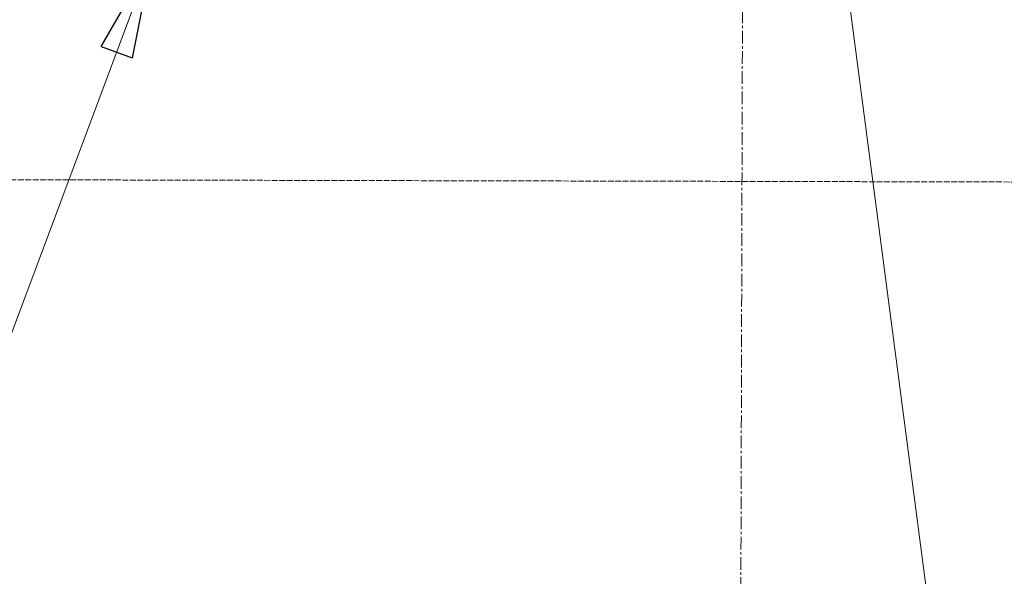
# Model space of a CAD drawing. Header units: millimetres. Extents: x -15129 to 9171, y -18789 to 5877.
# Tile 41 of 256: x -8662 to -8167, y -17105 to -16826. Entities that reach past the tile are written whole.
import ezdxf

# ---------------------------------------------------------------- set-up
doc = ezdxf.new("R2010")
doc.units = ezdxf.units.MM
doc.linetypes.add('ACAD_ISO02W100', pattern=[15, 12, -3])
doc.linetypes.add('CENTER', pattern=[50.8, 31.75, -6.35, 6.35, -6.35])
doc.layers.add('AS_DIM_ON', color=7, linetype='Continuous')
doc.layers.add('AS_Sciany betonowe', color=252, linetype='Continuous')

msp = doc.modelspace()

# ---------------------------------------------------------------- linework, layer by layer
at = {"color": 5, "linetype": 'CENTER', "lineweight": 13, "ltscale": 0.2}
msp.add_line((-8292.83, -14646.86), (-8301.24, -17728.17, 38010), dxfattribs=at)
at = {"color": 7, "lineweight": 13}
msp.add_line((-8595.54, -16795.12), (-8816.96, -17386.81), dxfattribs=at)
at = {"color": 0, "linetype": 'ByBlock', "lineweight": -2}
for p, q in [((-8620.87, -16839.03), (-8595.54, -16795.12)), ((-8595.54, -16795.12), (-8605.26, -16844.87)), ((-8620.87, -16839.03), (-8605.26, -16844.87))]:
    msp.add_line(p, q, dxfattribs=at)
at = {"layer": 'AS_DIM_ON', "lineweight": 13}
msp.add_line((-8180.7, -17307.62), (-8249.66, -16781.93, 37993), dxfattribs=at)
at = {"layer": 'AS_Sciany betonowe', "color": 145, "linetype": 'ACAD_ISO02W100', "lineweight": 13, "ltscale": 0.25}
msp.add_line((-11227.69, -16900.22), (110.14, -16925.78), dxfattribs=at)

doc.saveas('drawing.dxf')
